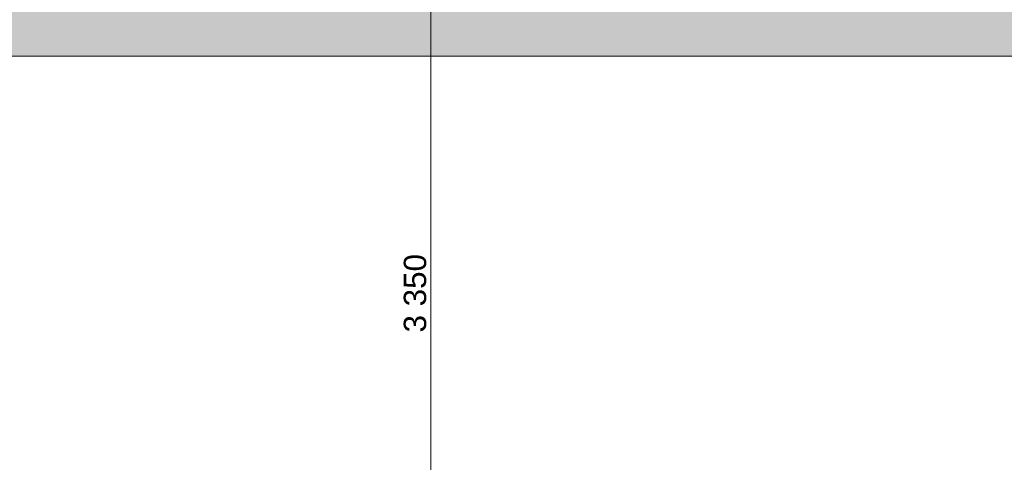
# Model space of a CAD drawing. Header units: millimetres. Extents: x -25516 to 3801, y -6942 to 11332.
# Tile 25 of 33: x -7725 to -2237, y 4218 to 6684. Entities that reach past the tile are written whole.
import ezdxf

# ---------------------------------------------------------------- set-up
doc = ezdxf.new("R2010")
doc.units = ezdxf.units.MM
doc.header["$MEASUREMENT"] = 0
doc.linetypes.add('Wipeout_Contour', pattern=[1000, 0, -1000])
for name, color, linetype in [('POHLED ZÁPADNÍ_1_Konstrukce - nosné', 7, 'Continuous'), ('POHLED ZÁPADNÍ_1_Kóty - SP', 7, 'Continuous'), ('POHLED ZÁPADNÍ_1_Výplně - Povrchové', 7, 'Continuous'), ('POHLED ZÁPADNÍ_1_Výplně – Řezové', 7, 'Continuous')]:
    doc.layers.add(name, color=color, linetype=linetype)
doc.styles.add('GENEROVANÝ_STYL_1', font='txt')

msp = doc.modelspace()

# ---------------------------------------------------------------- wipeouts: each hides what was drawn before it
at = {"color": 254, "linetype": 'Wipeout_Contour', "lineweight": 0, "ltscale": 57948.591199}
msp.add_wipeout([(-10530.7, 6166.7), (-10528.4, 6166.7), (-10528.4, 3480), (-771.5, 3480), (-771.5, 6480), (-10530.7, 6480)], dxfattribs=at).dxf.layer = 'POHLED ZÁPADNÍ_1_Výplně - Povrchové'

# ---------------------------------------------------------------- next in the draw order: hatches: boundary and pattern name
at = {"layer": 'POHLED ZÁPADNÍ_1_Výplně – Řezové', "linetype": 'Continuous', "lineweight": 13}
for points in [[(-10980.7, 6480), (-2556, 6480), (-2556, 6830), (-10980.7, 6830)], [(-2556, 6480), (-321.7, 6480), (-321.7, 6830), (-2556, 6830)]]:
    msp.add_hatch(color=254, dxfattribs=at).paths.add_polyline_path(points)

# ---------------------------------------------------------------- next in the draw order: linework, layer by layer
at = {"layer": 'POHLED ZÁPADNÍ_1_Konstrukce - nosné', "color": 7, "linetype": 'Continuous', "lineweight": 13, "flags": 128}
msp.add_lwpolyline([(-771.5, 6480), (-2556, 6480), (-10530.7, 6480)], dxfattribs=at)
at = {"layer": 'POHLED ZÁPADNÍ_1_Kóty - SP', "color": 154, "linetype": 'Continuous', "lineweight": 13}
msp.add_line((-5432.3, 3480), (-5432.3, 6830), dxfattribs=at)

# ---------------------------------------------------------------- next in the draw order: texts
at = {"layer": 'POHLED ZÁPADNÍ_1_Kóty - SP', "color": 154, "linetype": 'Continuous', "lineweight": 13, "insert": (-5457.3, 4941.3), "char_height": 125, "width": 427.429, "attachment_point": 7, "rotation": 90, "style": 'GENEROVANÝ_STYL_1'}
msp.add_mtext('\\A1;{\\pql;\\fArial|b0|i0|c0|p38;3\xa0350}', dxfattribs=at)

doc.saveas('drawing.dxf')
